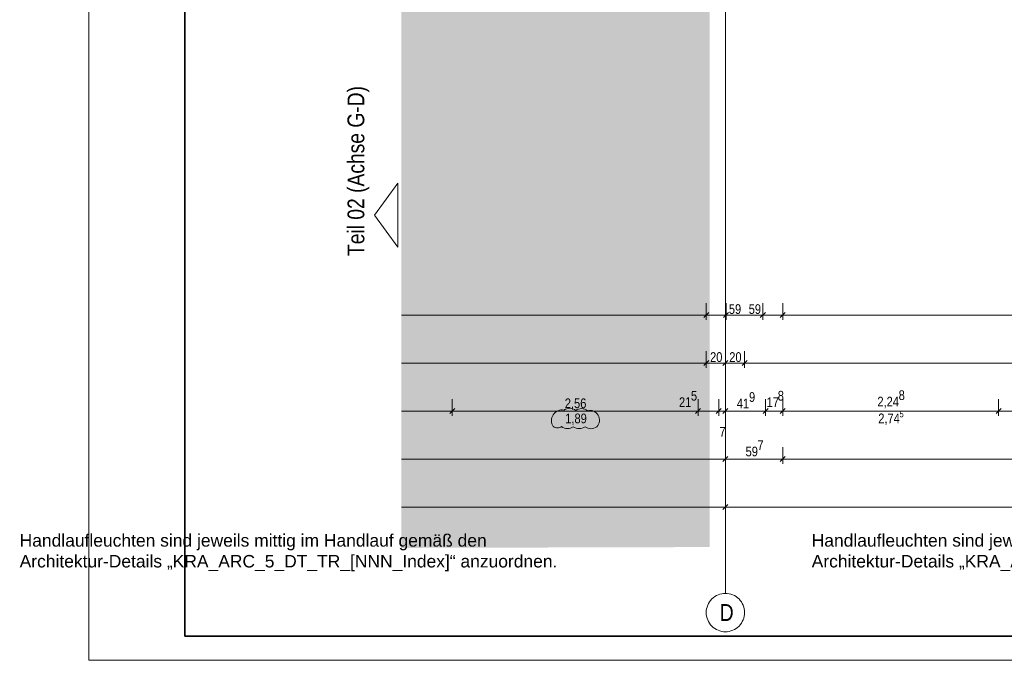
# Model space of a CAD drawing. Extents: x -634 to 300, y 62 to 1102.
# Tile 1 of 125: x -634 to -429, y 62 to 196. Entities that reach past the tile are written whole.
import ezdxf
from ezdxf.lldxf.tags import DXFTag

# ---------------------------------------------------------------- set-up
doc = ezdxf.new("R2010")
doc.units = 0
doc.layers.get('0').update_dxf_attribs({"lineweight": 13})
for name, color, linetype, lineweight, true_color in [('00_E_ST_Handlaufleuchte_Bem', 7, 'Continuous', 5, 0x7d7d00), ('70 -76 Bemaßung- 2 Allgemein', 9, 'Continuous', 5, 0x808080), ('70 -77 Revision- 2 Wolken', 7, 'Continuous', 18, 0x944cff), ('iwb_Layout BA_Markierung', 7, 'Continuous', 9, 0xbadcdc), ('iwb_Layout Text', 3, 'Continuous', 18, 0x00ff00)]:
    doc.layers.add(name, color=color, linetype=linetype, lineweight=lineweight, true_color=true_color)
for name, color, linetype, lineweight in [('70 -71 Achsen- 1 Gebäudeachsen', 7, 'STRICHPUNKT2-A06CPW00L0', 18), ('iwb_Plankopf Rahmen', 7, 'Continuous', 35), ('Keine-A06CPVZYL0', 7, 'Continuous', 9)]:
    doc.layers.add(name, color=color, linetype=linetype, lineweight=lineweight)
doc.styles.get("Standard").update_dxf_attribs({"font": 'ARIALN.TTF'})
tags = doc.linetypes.add('STRICHPUNKT2-A06CPW00L0', pattern=[12.7, 6.35, -3.175, 0, -3.175]).pattern_tags.tags
tags[10:11] = [DXFTag(74, 4), DXFTag(75, 0), DXFTag(340, '0'), DXFTag(46, 0.0), DXFTag(50, 0.0), DXFTag(44, 0.0), DXFTag(45, 0.0)]
tags[8:9] = [DXFTag(74, 4), DXFTag(75, 0), DXFTag(340, '0'), DXFTag(46, 0.0), DXFTag(50, 0.0), DXFTag(44, 0.0), DXFTag(45, 0.0)]
tags[6:7] = [DXFTag(74, 4), DXFTag(75, 0), DXFTag(340, '0'), DXFTag(46, 0.0), DXFTag(50, 0.0), DXFTag(44, 0.0), DXFTag(45, 0.0)]
tags[4:5] = [DXFTag(74, 4), DXFTag(75, 0), DXFTag(340, '0'), DXFTag(46, 0.0), DXFTag(50, 0.0), DXFTag(44, 0.0), DXFTag(45, 0.0)]

# ---------------------------------------------------------------- blocks, each defined once
blk = doc.blocks.new('Polygon-A06CPVZPL0')
at = {"color": 0, "linetype": 'ByBlock', "lineweight": -2, "ltscale": 0.13}
blk.add_solid([(-490.31, 86.03), (-554.53, 85.86), (-490.15, 1071.44), (-554.53, 1071.44)], dxfattribs=at)
blk = doc.blocks.new('Referenz-A06CPW02L0')
at = {"layer": '70 -71 Achsen- 1 Gebäudeachsen', "color": 0, "linetype": 'STRICHPUNKT2-A06CPW00L0', "ltscale": 0.18}
blk.add_line((-487.03, 1075.82), (-487.03, 76.38), dxfattribs=at)
at = {"layer": '70 -76 Bemaßung- 2 Allgemein', "color": 0, "linetype": 'Continuous', "ltscale": 0.13}
for p, q in [((-491.03, 136.88), (-491.03, 133.38)), ((-491.03, 136.88), (-491.03, 133.38)), ((-486.89, 136.88), (-486.89, 133.38)), ((-486.89, 136.88), (-486.89, 133.38)), ((-479.23, 136.88), (-479.23, 133.38)), ((-479.23, 136.88), (-479.23, 133.38)), ((-475.09, 136.88), (-475.09, 133.38)), ((-475.09, 136.88), (-475.09, 133.38)), ((-492.09, 134.38), (-554.53, 134.38)), ((-487.95, 134.38), (-554.53, 134.38)), ((-490.03, 134.38), (-492.09, 134.38)), ((-492.03, 134.38), (-489.97, 134.38)), ((-480.29, 134.38), (-489.97, 134.38)), ((-485.89, 134.38), (-487.95, 134.38)), ((-487.89, 134.38), (-485.83, 134.38)), ((-476.15, 134.38), (-485.83, 134.38)), ((-478.23, 134.38), (-480.29, 134.38)), ((-480.23, 134.38), (-478.17, 134.38)), ((-324.59, 134.38), (-478.17, 134.38)), ((-474.09, 134.38), (-476.15, 134.38)), ((-476.09, 134.38), (-474.03, 134.38)), ((-324.59, 134.38), (-474.03, 134.38)), ((-491.03, 126.88), (-491.03, 123.38)), ((-491.03, 126.88), (-491.03, 123.38)), ((-487.03, 126.88), (-487.03, 123.38)), ((-487.03, 126.88), (-487.03, 123.38)), ((-483.03, 126.88), (-483.03, 123.38)), ((-483.03, 126.88), (-483.03, 123.38)), ((-492.09, 124.38), (-554.53, 124.38)), ((-490.03, 124.38), (-492.09, 124.38)), ((-492.03, 124.38), (-489.97, 124.38)), ((-488.09, 124.38), (-489.97, 124.38)), ((-486.03, 124.38), (-488.09, 124.38)), ((-488.03, 124.38), (-485.97, 124.38)), ((-484.09, 124.38), (-485.97, 124.38)), ((-482.03, 124.38), (-484.09, 124.38)), ((-484.03, 124.38), (-481.97, 124.38)), ((-327.09, 124.38), (-481.97, 124.38)), ((-543.93, 116.88), (-543.93, 113.38)), ((-543.93, 116.88), (-543.93, 113.38)), ((-492.73, 116.88), (-492.73, 113.38)), ((-492.73, 116.88), (-492.73, 113.38)), ((-488.43, 116.88), (-488.43, 113.38)), ((-488.43, 116.88), (-488.43, 113.38)), ((-487.03, 116.88), (-487.03, 113.38)), ((-487.03, 116.88), (-487.03, 113.38)), ((-478.65, 116.88), (-478.65, 113.38)), ((-478.65, 116.88), (-478.65, 113.38)), ((-475.09, 116.88), (-475.09, 113.38)), ((-475.09, 116.88), (-475.09, 113.38)), ((-430.13, 116.88), (-430.13, 113.38)), ((-430.13, 116.88), (-430.13, 113.38)), ((-544.99, 114.38), (-554.53, 114.38)), ((-542.93, 114.38), (-544.99, 114.38)), ((-544.93, 114.38), (-542.87, 114.38)), ((-493.79, 114.38), (-542.87, 114.38)), ((-493.79, 114.38), (-494.85, 114.38)), ((-491.73, 114.38), (-493.79, 114.38)), ((-491.73, 114.38), (-493.79, 114.38)), ((-488.43, 114.38), (-492.73, 114.38)), ((-489.49, 114.38), (-490.55, 114.38)), ((-487.43, 114.38), (-489.49, 114.38)), ((-489.43, 114.38), (-487.37, 114.38)), ((-487.03, 114.38), (-488.43, 114.38)), ((-488.03, 114.38), (-485.97, 114.38)), ((-488.03, 114.38), (-485.97, 114.38)), ((-487.37, 114.38), (-486.31, 114.38)), ((-485.97, 114.38), (-484.91, 114.38)), ((-479.71, 114.38), (-485.97, 114.38)), ((-477.65, 114.38), (-479.71, 114.38)), ((-479.65, 114.38), (-477.59, 114.38)), ((-476.15, 114.38), (-477.59, 114.38)), ((-474.09, 114.38), (-476.15, 114.38)), ((-476.09, 114.38), (-474.03, 114.38)), ((-431.19, 114.38), (-474.03, 114.38)), ((-429.13, 114.38), (-431.19, 114.38)), ((-431.13, 114.38), (-429.07, 114.38)), ((-379.99, 114.38), (-429.07, 114.38)), ((-487.03, 106.88), (-487.03, 103.38)), ((-487.03, 106.88), (-487.03, 103.38)), ((-475.09, 106.88), (-475.09, 103.38)), ((-475.09, 106.88), (-475.09, 103.38)), ((-488.09, 104.38), (-554.53, 104.38)), ((-486.03, 104.38), (-488.09, 104.38)), ((-488.03, 104.38), (-485.97, 104.38)), ((-476.15, 104.38), (-485.97, 104.38)), ((-474.09, 104.38), (-476.15, 104.38)), ((-476.09, 104.38), (-474.03, 104.38)), ((6.91, 104.38), (-474.03, 104.38)), ((-488.09, 94.38), (-554.53, 94.38)), ((-486.53, 94.38), (-488.09, 94.38)), ((-486.5, 94.91), (-487.56, 93.85)), ((-487.56, 93.85), (-486.5, 94.91)), ((-487.53, 94.38), (-485.97, 94.38)), ((-487.03, 96.38), (-487.03, 93.38)), ((-487.03, 96.38), (-487.03, 93.38)), ((-323.09, 94.38), (-485.97, 94.38))]:
    blk.add_line(p, q, dxfattribs=at)
at = {"layer": '70 -76 Bemaßung- 2 Allgemein', "color": 0, "linetype": 'Continuous', "lineweight": 20, "ltscale": 0.2}
for p, q in [((-490.5, 134.91), (-491.56, 133.85)), ((-491.56, 133.85), (-490.5, 134.91)), ((-486.36, 134.91), (-487.42, 133.85)), ((-487.42, 133.85), (-486.36, 134.91)), ((-478.7, 134.91), (-479.76, 133.85)), ((-479.76, 133.85), (-478.7, 134.91)), ((-474.56, 134.91), (-475.62, 133.85)), ((-475.62, 133.85), (-474.56, 134.91)), ((-490.5, 124.91), (-491.56, 123.85)), ((-491.56, 123.85), (-490.5, 124.91)), ((-486.5, 124.91), (-487.56, 123.85)), ((-487.56, 123.85), (-486.5, 124.91)), ((-482.5, 124.91), (-483.56, 123.85)), ((-483.56, 123.85), (-482.5, 124.91)), ((-543.4, 114.91), (-544.46, 113.85)), ((-544.46, 113.85), (-543.4, 114.91)), ((-492.2, 114.91), (-493.26, 113.85)), ((-492.2, 114.91), (-493.26, 113.85)), ((-488.96, 113.85), (-487.9, 114.91)), ((-487.9, 114.91), (-488.96, 113.85)), ((-487.56, 113.85), (-486.5, 114.91)), ((-487.56, 113.85), (-486.5, 114.91)), ((-478.12, 114.91), (-479.18, 113.85)), ((-479.18, 113.85), (-478.12, 114.91)), ((-474.56, 114.91), (-475.62, 113.85)), ((-475.62, 113.85), (-474.56, 114.91)), ((-429.6, 114.91), (-430.66, 113.85)), ((-430.66, 113.85), (-429.6, 114.91)), ((-486.5, 104.91), (-487.56, 103.85)), ((-487.56, 103.85), (-486.5, 104.91)), ((-474.56, 104.91), (-475.62, 103.85)), ((-475.62, 103.85), (-474.56, 104.91))]:
    blk.add_line(p, q, dxfattribs=at)
at = {"layer": '70 -77 Revision- 2 Wolken', "color": 0, "linetype": 'Continuous', "ltscale": 0.18}
for centre, major_axis in [((-519.49, 112.92), (0.06, 2.03)), ((-519.49, 112.92), (1.27, 1.59)), ((-517.05, 112.85), (0.06, 2.03)), ((-517.05, 112.85), (1.27, 1.59)), ((-521.26, 112.36), (-1.63, 1.22)), ((-521.1, 112.6), (-0.84, 1.85)), ((-521.1, 112.6), (0.44, 1.98)), ((-515.27, 112.48), (0.77, 1.88)), ((-515.27, 112.48), (1.74, 1.05)), ((-515.3, 112.52), (2.02, -0.26)), ((-521.26, 112.36), (-2.03, 0)), ((-522.01, 112.29), (-0.87, -1.15)), ((-522.01, 112.29), (-0.01, -1.44)), ((-519.93, 112.75), (-1.23, -1.62)), ((-519.93, 112.75), (-0.01, -2.03)), ((-517.49, 112.74), (-1.23, -1.62)), ((-517.49, 112.74), (-0.01, -2.03)), ((-515.05, 112.73), (-1.23, -1.62)), ((-515.05, 112.73), (-0.01, -2.03)), ((-515.3, 112.52), (1.46, -1.42))]:
    blk.add_ellipse(centre, major_axis=major_axis, ratio=1, start_param=0, end_param=0.643501, dxfattribs=at)
at = {"layer": 'Keine-A06CPVZYL0', "color": 0, "linetype": 'Continuous', "ltscale": 0.13}
for p, q in [((-489.26, 75.71), (-488.92, 75.91)), ((-488.92, 75.91), (-488.56, 76.08)), ((-488.56, 76.08), (-488.19, 76.21)), ((-488.19, 76.21), (-487.81, 76.31)), ((-487.81, 76.31), (-487.43, 76.36)), ((-487.43, 76.36), (-487.03, 76.38)), ((-487.03, 76.38), (-486.64, 76.36)), ((-486.64, 76.36), (-486.25, 76.31)), ((-486.25, 76.31), (-485.87, 76.21)), ((-485.87, 76.21), (-485.5, 76.08)), ((-485.5, 76.08), (-485.15, 75.91)), ((-485.15, 75.91), (-484.81, 75.71)), ((-490.86, 73.54), (-490.73, 73.91)), ((-490.73, 73.91), (-490.56, 74.27)), ((-490.56, 74.27), (-490.36, 74.61)), ((-490.36, 74.61), (-490.13, 74.92)), ((-490.13, 74.92), (-489.86, 75.21)), ((-489.86, 75.21), (-489.57, 75.48)), ((-489.57, 75.48), (-489.26, 75.71)), ((-484.81, 75.71), (-484.5, 75.48)), ((-484.5, 75.48), (-484.2, 75.21)), ((-484.2, 75.21), (-483.94, 74.92)), ((-483.94, 74.92), (-483.71, 74.61)), ((-483.71, 74.61), (-483.51, 74.27)), ((-483.51, 74.27), (-483.34, 73.91)), ((-483.34, 73.91), (-483.21, 73.54)), ((-491.03, 72.38), (-491.01, 72.78)), ((-491.01, 71.99), (-491.03, 72.38)), ((-491.01, 72.78), (-490.96, 73.16)), ((-490.96, 71.6), (-491.01, 71.99)), ((-490.96, 73.16), (-490.86, 73.54)), ((-483.21, 73.54), (-483.11, 73.16)), ((-483.11, 73.16), (-483.05, 72.78)), ((-483.05, 71.99), (-483.11, 71.6)), ((-483.05, 72.78), (-483.03, 72.38)), ((-483.03, 72.38), (-483.05, 71.99)), ((-490.86, 71.22), (-490.96, 71.6)), ((-490.73, 70.85), (-490.86, 71.22)), ((-490.56, 70.5), (-490.73, 70.85)), ((-490.36, 70.16), (-490.56, 70.5)), ((-490.13, 69.85), (-490.36, 70.16)), ((-489.86, 69.56), (-490.13, 69.85)), ((-483.94, 69.85), (-484.2, 69.56)), ((-483.71, 70.16), (-483.94, 69.85)), ((-483.51, 70.5), (-483.71, 70.16)), ((-483.34, 70.85), (-483.51, 70.5)), ((-483.21, 71.22), (-483.34, 70.85)), ((-483.11, 71.6), (-483.21, 71.22)), ((-489.57, 69.29), (-489.86, 69.56)), ((-489.26, 69.06), (-489.57, 69.29)), ((-488.92, 68.86), (-489.26, 69.06)), ((-488.56, 68.69), (-488.92, 68.86)), ((-488.19, 68.56), (-488.56, 68.69)), ((-487.81, 68.46), (-488.19, 68.56)), ((-487.43, 68.4), (-487.81, 68.46)), ((-487.03, 68.38), (-487.43, 68.4)), ((-486.64, 68.4), (-487.03, 68.38)), ((-486.25, 68.46), (-486.64, 68.4)), ((-485.87, 68.56), (-486.25, 68.46)), ((-485.5, 68.69), (-485.87, 68.56)), ((-485.15, 68.86), (-485.5, 68.69)), ((-484.81, 69.06), (-485.15, 68.86)), ((-484.5, 69.29), (-484.81, 69.06)), ((-484.2, 69.56), (-484.5, 69.29))]:
    blk.add_line(p, q, dxfattribs=at)
at = {"layer": '70 -76 Bemaßung- 2 Allgemein', "color": 0, "linetype": 'Continuous', "ltscale": 0.13, "attachment_point": 1}
for s, insert, char_height in [('{\\fArial Narrow;59}', (-486.32, 136.63), 2.0138), ('{\\fArial Narrow;59}', (-482.18, 136.63), 2.0138), ('{\\fArial Narrow;20}', (-490.23, 126.63), 2.0138), ('{\\fArial Narrow;20}', (-486.23, 126.63), 2.0138), ('{\\fArial Narrow;2,56}', (-520.49, 117), 2.0138), ('{\\fArial Narrow;21}', (-496.71, 117.23), 2.0138), ('{\\fArial Narrow;5}', (-494.21, 118.57), 2.0138), ('{\\fArial Narrow;41}', (-484.66, 116.97), 2.0138), ('{\\fArial Narrow;9}', (-482.12, 118.31), 2.0138), ('{\\fArial Narrow;17}', (-478.45, 117.23), 2.0138), ('{\\fArial Narrow;8}', (-476.13, 118.57), 2.0138), ('{\\fArial Narrow;2,24}', (-455.37, 117.35), 2.0138), ('{\\fArial Narrow;8}', (-450.94, 118.69), 2.0138), ('{\\fArial Narrow;1,89}', (-520.4, 113.84), 2.0138), ('{\\fArial Narrow;2,74}', (-455.19, 113.85), 2.0138), ('{\\fArial Narrow;5}', (-450.76, 114.41), 1.3426), ('{\\fArial Narrow;7}', (-488.27, 111.07), 2.0138), ('{\\fArial Narrow;59}', (-482.83, 106.95), 2.0138), ('{\\fArial Narrow;7}', (-480.36, 108.3), 2.0138)]:
    blk.add_mtext(s, dxfattribs=dict(at, insert=insert, char_height=char_height))
at = {"layer": 'Keine-A06CPVZYL0', "color": 0, "linetype": 'Continuous', "ltscale": 0.13, "insert": (-488.23, 74.15), "char_height": 3.5241, "attachment_point": 1}
blk.add_mtext('{\\fArial Narrow;D}', dxfattribs=at)

msp = doc.modelspace()

# ---------------------------------------------------------------- linework, layer by layer
at = {"layer": 'iwb_Layout Text', "linetype": 'Continuous', "ltscale": 0.18}
for p, q in [((-560.15, 155.2), (-555.27, 161.89)), ((-555.27, 148.51), (-555.27, 161.89)), ((-555.27, 148.51), (-560.15, 155.2))]:
    msp.add_line(p, q, dxfattribs=at)
at = {"layer": 'iwb_Plankopf Rahmen', "color": 8, "lineweight": 13, "ltscale": 0.13, "true_color": 0x808080}
msp.add_lwpolyline([(300.35, 62.43), (-619.65, 62.43), (-619.65, 1102.43), (300.35, 1102.43), (300.35, 62.43)], close=True, dxfattribs=at)
at = {"layer": 'iwb_Plankopf Rahmen', "ltscale": 0.35}
msp.add_lwpolyline([(-599.65, 67.43), (-599.65, 1097.43), (295.35, 1097.43), (295.35, 67.43), (-599.65, 67.43)], close=True, dxfattribs=at)

# ---------------------------------------------------------------- block references
at = {"color": 8, "lineweight": 13, "ltscale": 0.13, "true_color": 0x808080}
msp.add_blockref('Referenz-A06CPW02L0', (0, 0), dxfattribs=at)
at = {"layer": 'iwb_Layout BA_Markierung', "ltscale": 0.13}
msp.add_blockref('Polygon-A06CPVZPL0', (0, 0), dxfattribs=at)

# ---------------------------------------------------------------- texts
at = {"layer": '00_E_ST_Handlaufleuchte_Bem', "ltscale": 0.13, "char_height": 2.6, "attachment_point": 1}
for s, insert in [('{\\fArial;Handlaufleuchten sind jeweils mittig im Handlauf gemäß den }', (-634.06, 88.72)), ('{\\fArial;Handlaufleuchten sind jeweils mittig im Handlauf gemäß den }', (-469.06, 88.72)), ('{\\fArial;Architektur-Details „KRA_ARC_5_DT_TR_[NNN_Index]“ anzuordnen.}', (-634.06, 84.38)), ('{\\fArial;Architektur-Details „KRA_ARC_5_DT_TR_[NNN_Index]“ anzuordnen.}', (-469.06, 84.38))]:
    msp.add_mtext(s, dxfattribs=dict(at, insert=insert))
at = {"layer": 'iwb_Layout Text', "ltscale": 0.18}
msp.add_text('Teil 02 (Achse G-D)', height=3.5, rotation=90, dxfattribs=at).set_placement((-562.26, 146.68))

doc.saveas('drawing.dxf')
